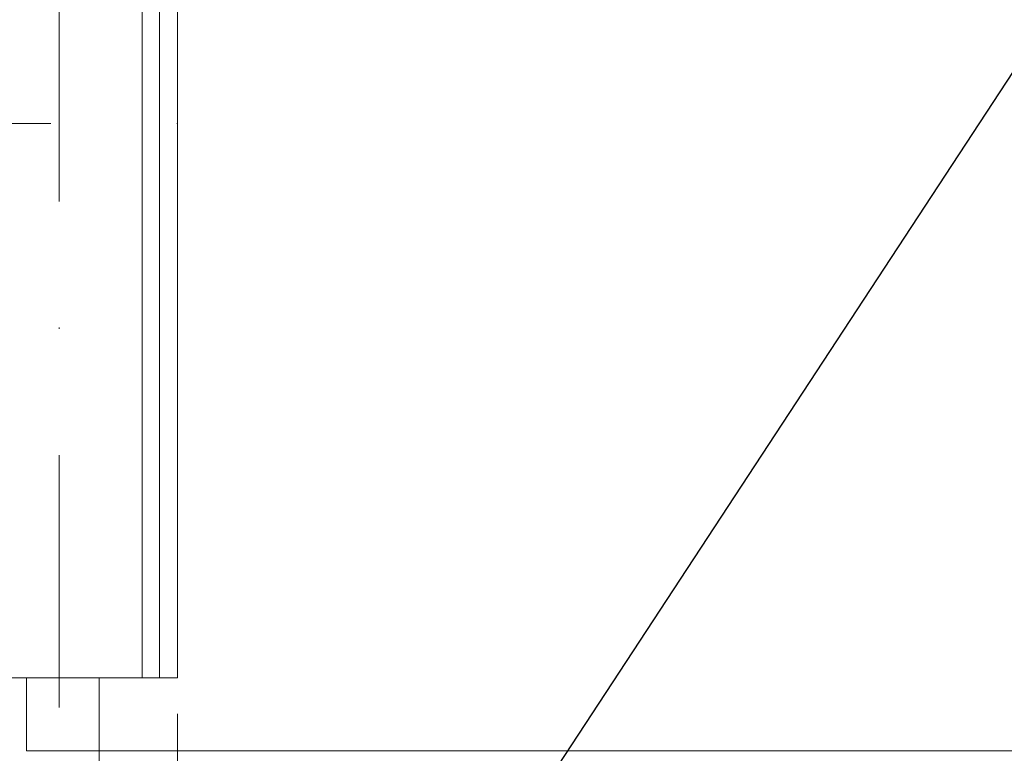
# Model space of a CAD drawing. Header units: inches. Extents: x 67014 to 70164, y -40762 to -35657.
# Tile 50 of 55: x 69155 to 69224, y -39833 to -39782. Entities that reach past the tile are written whole.
import ezdxf

# ---------------------------------------------------------------- set-up
doc = ezdxf.new("R2010")
doc.units = ezdxf.units.IN
doc.header["$MEASUREMENT"] = 0
doc.linetypes.add('DASHDOT', pattern=[1, 0.5, -0.25, 0, -0.25])
doc.linetypes.add('HIDDEN', pattern=[0.375, 0.25, -0.125])
for name, color, linetype, lineweight in [('p--drzwi', 251, 'Continuous', 0), ('p--osie konstr', 7, 'DASHDOT', 15), ('p--podciąg', 7, 'Continuous', 0), ('p--płyta GK', 7, 'Continuous', 0), ('p--ściana szkielet', 7, 'Continuous', 0)]:
    doc.layers.add(name, color=color, linetype=linetype, lineweight=lineweight)

# ---------------------------------------------------------------- blocks, each defined once
blk = doc.blocks.new('drzwi-90-100')
for p, q in [((5.05, 87.375), (5.05, 2.525)), ((5.05, 2.525), (0, 2.525)), ((0, 2.525), (0, -2.525)), ((5.05, -2.525), (5.05, 2.525)), ((5.05, 2.525), (10.1, 2.525)), ((0, -2.525), (5.05, -2.525))]:
    blk.add_line(p, q)

msp = doc.modelspace()

# ---------------------------------------------------------------- linework, layer by layer
msp.add_line((69224.325, -39785.799), (69185.732, -39844.648))
at = {"layer": 'p--osie konstr', "linetype": 'DASHDOT', "ltscale": 35}
for p, q in [((69158.173, -40040.511), (69158.173, -39457.311)), ((68718.873, -39789.411), (69166.373, -39789.411))]:
    msp.add_line(p, q, dxfattribs=at)
at = {"layer": 'p--podciąg', "linetype": 'HIDDEN', "ltscale": 30}
msp.add_line((69166.373, -39927.861), (69166.373, -39827.861), dxfattribs=at)
at = {"layer": 'p--płyta GK', "ltscale": 35}
for p, q in [((69165.123, -39827.861), (69165.123, -39713.711)), ((69166.373, -39827.861), (69166.373, -39714.961))]:
    msp.add_line(p, q, dxfattribs=at)
at = {"layer": 'p--ściana szkielet', "ltscale": 35}
for p, q in [((69163.923, -39827.861), (69163.923, -39538.011)), ((69149.473, -39827.861), (69166.373, -39827.861))]:
    msp.add_line(p, q, dxfattribs=at)

# ---------------------------------------------------------------- block references
at = {"layer": 'p--drzwi', "rotation": 270}
msp.add_blockref('drzwi-90-100', (69158.423, -39827.861), dxfattribs=at)

doc.saveas('drawing.dxf')
